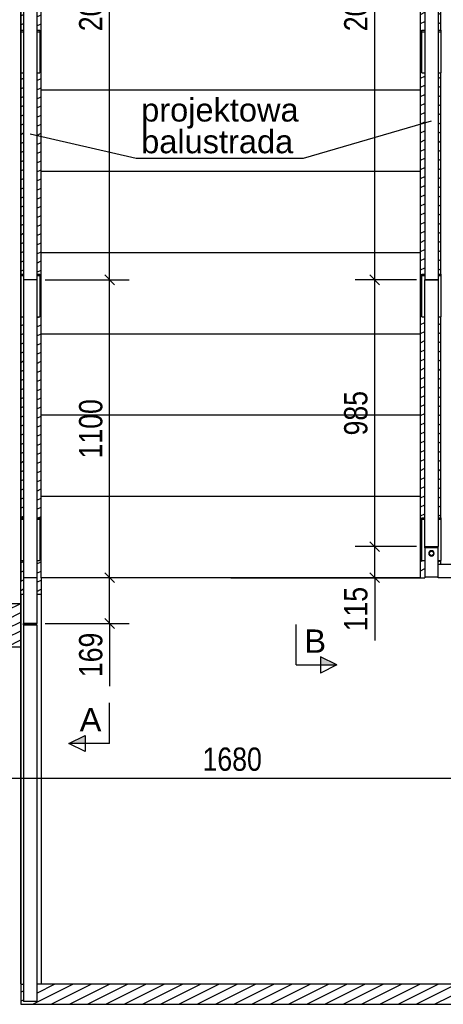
# Model space of a CAD drawing. Header units: millimetres. Extents: x 30 to 140409, y 21 to 10629.
# Tile 19 of 37: x 82537 to 84099, y 90 to 3726. Entities that reach past the tile are written whole.
import ezdxf

# ---------------------------------------------------------------- set-up
doc = ezdxf.new("R2010")
doc.units = ezdxf.units.MM
doc.styles.add('Arial', font='ARIAL.TTF', dxfattribs={"height": 0.2})
doc.styles.add('Arial Narrow', font='ARIALN.TTF', dxfattribs={"height": 0.2})
pattern_1 = [(26.565, (82540.26, 1570), (-33.67596, 16.83798), [])]
pattern_2 = [(26.565, (84030.295, 1665.005), (-33.67596, 16.83798), [])]

# ---------------------------------------------------------------- blocks, each defined once
blk = doc.blocks.new('Bolt-1384 - 1314')
at = {"color": 7}
for p, q in [((84015.3, 3057.5), (84015.3, 3057.5)), ((84015.3, 3056), (84015.3, 3056)), ((84015.3, 3044), (84015.3, 3044))]:
    blk.add_line(p, q, dxfattribs=at)
blk = doc.blocks.new('Part-1328 - 1314')
at = {"color": 7}
for p, q in [((82615.3, 1664.8), (82615.3, 165)), ((83315.3, 1665), (84030.3, 1665)), ((84250.4, 1665), (85665.3, 1665)), ((85665.3, 165), (85665.3, 1665)), ((82615.3, 165), (85665.3, 165))]:
    blk.add_line(p, q, dxfattribs=at)
blk = doc.blocks.new('Part-1323 - 1314')
h = blk.add_hatch()
h.set_pattern_fill('', color=96, scale=30, style=0, pattern_type=0)
h.set_pattern_definition(pattern_1)
h.paths.add_polyline_path([(82540.3, 1410), (82540.3, 1570), (82490.3, 1570), (82490.3, 1410)])
h = blk.add_hatch()
h.set_pattern_fill('', color=96, scale=30, style=0, pattern_type=0)
h.set_pattern_definition(pattern_1)
h.paths.add_polyline_path([(85790.3, 1570), (85740.3, 1570), (85740.3, 1410), (85790.3, 1410)])
at = {"color": 96}
for p, q in [((82490.3, 1570), (82540.3, 1570)), ((85740.3, 1570), (85790.3, 1570)), ((82490.3, 1410), (82540.3, 1410)), ((85740.3, 1410), (85790.3, 1410))]:
    blk.add_line(p, q, dxfattribs=at)
blk = doc.blocks.new('Part-1325 - 1314')
h = blk.add_hatch()
h.set_pattern_fill('', color=96, scale=30, style=0, pattern_type=0)
h.set_pattern_definition([(26.565, (82600.283, 165), (-33.67596, 16.83798), [])])
h.paths.add_polyline_path([(85740.3, 165), (82600.3, 165), (82600.3, 100), (82550.3, 100), (82550.3, 165), (82540.3, 165), (82540.3, 90), (85740.3, 90)])
at = {"color": 96}
for p, q in [((82540.3, 165), (82540.3, 90)), ((82540.3, 165), (82540.4, 165)), ((85665.3, 165), (85740.3, 165)), ((85740.3, 165), (85740.3, 90)), ((82540.3, 90), (85740.3, 90))]:
    blk.add_line(p, q, dxfattribs=at)
blk = doc.blocks.new('Bolt-1758 - 1314')
at = {"color": 7}
for p, q in [((82570.3, 1490), (82570.3, 1491)), ((82580.3, 1490), (82580.3, 1491))]:
    blk.add_line(p, q, dxfattribs=at)
blk = doc.blocks.new('Bolt-1363 - 1314')
at = {"color": 7}
for p, q in [((84015.3, 2157.5), (84015.3, 2157.5)), ((84015.3, 2156), (84015.3, 2156)), ((84015.3, 2144), (84015.3, 2144))]:
    blk.add_line(p, q, dxfattribs=at)
blk = doc.blocks.new('Bolt-1370 - 1314')
at = {"color": 7}
for p, q in [((84015.3, 2457.5), (84015.3, 2457.5)), ((84015.3, 2456), (84015.3, 2456)), ((84015.3, 2444), (84015.3, 2444))]:
    blk.add_line(p, q, dxfattribs=at)
blk = doc.blocks.new('Bolt-1377 - 1314')
at = {"color": 7}
for p, q in [((84015.3, 2757.5), (84015.3, 2757.5)), ((84015.3, 2756), (84015.3, 2756)), ((84015.3, 2744), (84015.3, 2744))]:
    blk.add_line(p, q, dxfattribs=at)
blk = doc.blocks.new('Part-1684 - 1314')
at = {"color": 7}
for p, q in [((82600.3, 4820), (82550.3, 4820)), ((82550.3, 4820), (82550.3, 2765.1)), ((82600.3, 4820), (82600.3, 2765.1)), ((82600.3, 2765.1), (82550.3, 2765.1))]:
    blk.add_line(p, q, dxfattribs=at)
blk = doc.blocks.new('Bolt-1391 - 1314')
at = {"color": 7}
for p, q in [((84015.3, 3357.5), (84015.3, 3357.5)), ((84015.3, 3356), (84015.3, 3356)), ((84015.3, 3344), (84015.3, 3344))]:
    blk.add_line(p, q, dxfattribs=at)
blk = doc.blocks.new('Bolt-1398 - 1314')
at = {"color": 7}
for p, q in [((84015.3, 3657.5), (84015.3, 3657.5)), ((84015.3, 3656), (84015.3, 3656)), ((84015.3, 3644), (84015.3, 3644))]:
    blk.add_line(p, q, dxfattribs=at)
blk = doc.blocks.new('Part-1768 - 1314')
at = {"color": 7}
for p, q in [((84030.3, 2765.1), (84080.3, 2765.1)), ((84030.3, 1780), (84030.3, 2765.1)), ((84080.3, 2765.1), (84080.3, 1780)), ((84030.3, 1780), (84080.3, 1780))]:
    blk.add_line(p, q, dxfattribs=at)
blk = doc.blocks.new('Bolt-1543 - 1314')
at = {"color": 7}
for p, q in [((84015.3, 2757.5), (84015.3, 2757.5)), ((84015.3, 2756), (84015.3, 2756)), ((84015.3, 2744), (84015.3, 2744))]:
    blk.add_line(p, q, dxfattribs=at)
blk = doc.blocks.new('Bolt-1557 - 1314')
at = {"color": 7}
for p, q in [((84015.3, 3357.5), (84015.3, 3357.5)), ((84015.3, 3356), (84015.3, 3356)), ((84015.3, 3344), (84015.3, 3344))]:
    blk.add_line(p, q, dxfattribs=at)
blk = doc.blocks.new('Part-1561 - 1314')
at = {"color": 7}
for q in [(84015.3, 3765), (82615.3, 3465), (84015.3, 3465)]:
    blk.add_line((84015.3, 3465), q, dxfattribs=at)
blk = doc.blocks.new('Part-1547 - 1314')
at = {"color": 7}
for q in [(84015.3, 3165), (82615.3, 2865), (84015.3, 2865)]:
    blk.add_line((84015.3, 2865), q, dxfattribs=at)
blk = doc.blocks.new('Part-1625 - 1314')
at = {"color": 7}
for p, q in [((82540.3, 1886.4), (82550.3, 1886.4)), ((82540.3, 1881), (82540.3, 1886.4)), ((82540.3, 1881), (82550.3, 1881)), ((82540.3, 1729), (82540.3, 1881)), ((82600.3, 1886.4), (82610.3, 1886.4)), ((82600.3, 1881), (82610.3, 1881)), ((82610.3, 1886.4), (82610.3, 1881)), ((82610.3, 1881), (82610.3, 1729)), ((82540.3, 1729), (82550.3, 1729)), ((82600.3, 1729), (82610.3, 1729))]:
    blk.add_line(p, q, dxfattribs=at)
blk = doc.blocks.new('Part-1619 - 1314')
at = {"color": 7}
for p, q in [((82540.3, 3686.4), (82550.3, 3686.4)), ((82540.3, 3681), (82540.3, 3686.4)), ((82540.3, 3681), (82550.3, 3681)), ((82540.3, 3529), (82540.3, 3681)), ((82600.3, 3686.4), (82610.3, 3686.4)), ((82600.3, 3681), (82610.3, 3681)), ((82610.3, 3686.4), (82610.3, 3681)), ((82610.3, 3681), (82610.3, 3529)), ((82540.3, 3529), (82550.3, 3529)), ((82600.3, 3529), (82610.3, 3529))]:
    blk.add_line(p, q, dxfattribs=at)
blk = doc.blocks.new('Part-1513 - 1314')
h = blk.add_hatch()
h.set_pattern_fill('', color=96, scale=30, style=0, pattern_type=0)
h.set_pattern_definition(pattern_2)
h.paths.add_polyline_path([(84015.3, 1665), (84030.3, 1665), (84030.3, 1667), (84030.3, 1729), (84020.3, 1729), (84020.3, 1881), (84020.3, 1886.4), (84030.3, 1886.4), (84030.3, 2629), (84020.3, 2629), (84020.3, 2781), (84020.3, 2786.4), (84030.3, 2786.4), (84030.3, 3529), (84020.3, 3529), (84020.3, 3681), (84020.3, 3686.4), (84030.3, 3686.4), (84030.3, 4429), (84020.3, 4429), (84020.3, 4581), (84020.3, 4586.4), (84030.3, 4586.4), (84030.3, 4820), (84080.3, 4820), (84080.3, 4586.4), (84090.3, 4586.4), (84090.3, 4905.1), (84084.3, 4905.1), (84066.5, 4905.1), (84024.6, 4905), (84023.8, 4905), (84015.3, 4905), (84015.3, 4952.3), (84015.3, 4933.4), (84015.3, 4665)])
h = blk.add_hatch()
h.set_pattern_fill('', color=96, scale=30, style=0, pattern_type=0)
h.set_pattern_definition(pattern_2)
h.paths.add_polyline_path([(84090.3, 3686.4), (84090.3, 4510.8), (84090.3, 4429), (84080.3, 4429), (84080.3, 3686.4)])
h = blk.add_hatch()
h.set_pattern_fill('', color=96, scale=30, style=0, pattern_type=0)
h.set_pattern_definition(pattern_2)
h.paths.add_polyline_path([(84090.3, 2786.4), (84090.3, 3610.8), (84090.3, 3529), (84080.3, 3529), (84080.3, 2786.4)])
h = blk.add_hatch()
h.set_pattern_fill('', color=96, scale=30, style=0, pattern_type=0)
h.set_pattern_definition(pattern_2)
h.paths.add_polyline_path([(84090.3, 1886.4), (84090.3, 2710.8), (84090.3, 2629), (84080.3, 2629), (84080.3, 1886.4)])
h = blk.add_hatch()
h.set_pattern_fill('', color=96, scale=30, style=0, pattern_type=0)
h.set_pattern_definition(pattern_2)
h.paths.add_polyline_path([(84080.3, 1712), (84080.3, 1715), (84085.4, 1715), (84090.3, 1715), (84090.3, 1810.8), (84090.3, 1729), (84080.3, 1729)])
h = blk.add_hatch()
h.set_pattern_fill('', color=96, scale=30, style=0, pattern_type=0)
h.set_pattern_definition(pattern_2)
h.paths.add_polyline_path([(84066.3, 1665), (84090.3, 1665), (84084.3, 1665), (84080.3, 1665), (84077.3, 1665)])
at = {"color": 96}
for p, q in [((84015.3, 4952.3), (84015.3, 4952.3)), ((84015.3, 4905), (84015.3, 4933.4)), ((84015.3, 4905), (84090.3, 4905.1)), ((84015.3, 1665), (84015.3, 4905)), ((84090.3, 4586.4), (84090.3, 4905.1)), ((84090.3, 3686.4), (84090.3, 4429)), ((84090.3, 2786.4), (84090.3, 3529)), ((84090.3, 1886.4), (84090.3, 2629)), ((84090.3, 1715), (84090.3, 1729)), ((84015.3, 1665), (84015.3, 1665))]:
    blk.add_line(p, q, dxfattribs=at)
blk = doc.blocks.new('Part-1514 - 1314')
h = blk.add_hatch()
h.set_pattern_fill('', color=96, scale=30, style=0, pattern_type=0)
h.set_pattern_definition([(26.565, (82540.253, 1652.16), (-33.67596, 16.83798), [])])
h.paths.add_polyline_path([(82540.3, 4952.2), (82540.3, 1652.2), (82540.3, 1650.9), (82540.3, 1649.4), (82540.3, 1607.7), (82540.3, 1606.2), (82540.3, 1604.9), (82550.3, 1604.9), (82550.3, 1729), (82540.3, 1729), (82540.3, 1881), (82540.3, 1886.4), (82550.3, 1886.4), (82550.3, 2629), (82540.3, 2629), (82540.3, 2781), (82540.3, 2786.4), (82550.3, 2786.4), (82550.3, 3529), (82540.3, 3529), (82540.3, 3681), (82540.3, 3686.4), (82550.3, 3686.4), (82550.3, 4429), (82540.3, 4429), (82540.3, 4581), (82540.3, 4586.4), (82550.3, 4586.4), (82550.3, 4820), (82600.3, 4820), (82600.3, 4586.4), (82610.3, 4586.4), (82610.3, 4581), (82610.3, 4429), (82600.3, 4429), (82600.3, 3686.4), (82610.3, 3686.4), (82610.3, 3681), (82610.3, 3529), (82600.3, 3529), (82600.3, 2786.4), (82610.3, 2786.4), (82610.3, 2781), (82610.3, 2629), (82600.3, 2629), (82600.3, 1886.4), (82610.3, 1886.4), (82610.3, 1881), (82610.3, 1729), (82600.3, 1729), (82600.3, 1605), (82615.3, 1605), (82615.3, 4905), (82540.3, 4904.9), (82540.3, 4949.4)])
at = {"color": 96}
for p, q in [((82540.3, 4949.4), (82540.3, 4949.4)), ((82540.3, 4949.4), (82540.3, 1649.4)), ((82540.3, 4904.9), (82615.3, 4905)), ((82540.3, 4586.4), (82540.3, 4904.9)), ((82615.3, 1664.8), (82615.3, 4905)), ((82540.3, 3686.4), (82540.3, 4429)), ((82540.3, 2786.4), (82540.3, 3529)), ((82540.3, 1886.4), (82540.3, 2629)), ((82540.3, 1604.9), (82540.3, 1729)), ((82540.3, 1649.4), (82540.3, 1649.4)), ((82540.3, 1604.9), (82550.3, 1604.9)), ((82600.3, 1605), (82615.3, 1605))]:
    blk.add_line(p, q, dxfattribs=at)
blk = doc.blocks.new('Part-1516 - 1314')
at = {"color": 96}
for p, q in [((82540.4, 165), (82540.3, 1649.4)), ((82540.3, 1604.9), (82550.3, 1604.9)), ((82540.3, 1604.9), (82540.4, 164.9)), ((82600.3, 1605), (82615.3, 1605)), ((82540.4, 164.9), (82540.4, 164.9)), ((82540.4, 164.9), (82550.3, 164.9)), ((82600.3, 165), (82615.4, 165)), ((82615.4, 165), (82615.4, 165))]:
    blk.add_line(p, q, dxfattribs=at)
blk = doc.blocks.new('Part-1519 - 1314')
at = {"color": 7}
for p, q in [((84015.3, 1665.1), (84015.3, 1965)), ((84015.3, 1665), (82615.3, 1665)), ((84015.3, 1665), (84015.3, 1665))]:
    blk.add_line(p, q, dxfattribs=at)
blk = doc.blocks.new('Bolt-1522 - 1314')
at = {"color": 7}
for p, q in [((84015.3, 1857.5), (84015.3, 1857.5)), ((84015.3, 1856), (84015.3, 1856)), ((84015.3, 1844), (84015.3, 1844))]:
    blk.add_line(p, q, dxfattribs=at)
blk = doc.blocks.new('Part-1526 - 1314')
at = {"color": 7}
for q in [(84015.3, 2265), (82615.3, 1965), (84015.3, 1965)]:
    blk.add_line((84015.3, 1965), q, dxfattribs=at)
blk = doc.blocks.new('Bolt-1529 - 1314')
at = {"color": 7}
for p, q in [((84015.3, 2157.5), (84015.3, 2157.5)), ((84015.3, 2156), (84015.3, 2156)), ((84015.3, 2144), (84015.3, 2144))]:
    blk.add_line(p, q, dxfattribs=at)
blk = doc.blocks.new('Part-1533 - 1314')
at = {"color": 7}
for q in [(84015.3, 2565), (82615.3, 2265), (84015.3, 2265)]:
    blk.add_line((84015.3, 2265), q, dxfattribs=at)
blk = doc.blocks.new('Bolt-1536 - 1314')
at = {"color": 7}
for p, q in [((84015.3, 2457.5), (84015.3, 2457.5)), ((84015.3, 2456), (84015.3, 2456)), ((84015.3, 2444), (84015.3, 2444))]:
    blk.add_line(p, q, dxfattribs=at)
blk = doc.blocks.new('Part-1540 - 1314')
at = {"color": 7}
for q in [(84015.3, 2865), (82615.3, 2565), (84015.3, 2565)]:
    blk.add_line((84015.3, 2565), q, dxfattribs=at)
blk = doc.blocks.new('Bolt-1550 - 1314')
at = {"color": 7}
for p, q in [((84015.3, 3057.5), (84015.3, 3057.5)), ((84015.3, 3056), (84015.3, 3056)), ((84015.3, 3044), (84015.3, 3044))]:
    blk.add_line(p, q, dxfattribs=at)
blk = doc.blocks.new('Part-1554 - 1314')
at = {"color": 7}
for q in [(84015.3, 3465), (82615.3, 3165), (84015.3, 3165)]:
    blk.add_line((84015.3, 3165), q, dxfattribs=at)
blk = doc.blocks.new('Bolt-1564 - 1314')
at = {"color": 7}
for p, q in [((84015.3, 3657.5), (84015.3, 3657.5)), ((84015.3, 3656), (84015.3, 3656)), ((84015.3, 3644), (84015.3, 3644))]:
    blk.add_line(p, q, dxfattribs=at)
blk = doc.blocks.new('Part-1967 - 1314')
at = {"color": 7}
for p, q in [((84080.3, 1775), (84030.3, 1775)), ((84030.3, 1775), (84030.3, 1665)), ((84080.3, 1665), (84080.3, 1775))]:
    blk.add_line(p, q, dxfattribs=at)
blk = doc.blocks.new('Part-1969 - 1314')
at = {"color": 7}
for p, q in [((84080.3, 1715), (84080.3, 1715)), ((84080.3, 1715), (84200.4, 1715)), ((84080.3, 1665), (84080.3, 1715)), ((84200.4, 1665), (84200.4, 1715)), ((84200.4, 1665), (84080.3, 1665)), ((84080.3, 1665), (84080.3, 1665))]:
    blk.add_line(p, q, dxfattribs=at)
blk = doc.blocks.new('Bolt-1977 - 1314')
at = {"color": 7}
for p, q in [((84047.8, 1759.3), (84055.3, 1763.7)), ((84047.8, 1750.7), (84047.8, 1759.3)), ((84055.3, 1746.3), (84047.8, 1750.7)), ((84055.3, 1763.7), (84062.8, 1759.3)), ((84062.8, 1750.7), (84055.3, 1746.3)), ((84062.8, 1759.3), (84062.8, 1750.7))]:
    blk.add_line(p, q, dxfattribs=at)
for start, end in [(90.0073, 270.0073), (270.0073, 90.0073)]:
    blk.add_arc((84055.3, 1755), 10, start, end, dxfattribs=at)
blk = doc.blocks.new('Part-1608 - 1314')
at = {"color": 7}
for p, q in [((82600.3, 1665.1), (82550.3, 1665.1)), ((82550.3, 1665.1), (82550.3, 1496)), ((82600.3, 1665.1), (82600.3, 1496)), ((82600.3, 1496), (82550.3, 1496))]:
    blk.add_line(p, q, dxfattribs=at)
blk = doc.blocks.new('Part-1622 - 1314')
at = {"color": 7}
for p, q in [((82540.3, 2786.4), (82550.3, 2786.4)), ((82540.3, 2781), (82540.3, 2786.4)), ((82540.3, 2781), (82550.3, 2781)), ((82540.3, 2629), (82540.3, 2781)), ((82600.3, 2786.4), (82610.3, 2786.4)), ((82600.3, 2781), (82610.3, 2781)), ((82610.3, 2786.4), (82610.3, 2781)), ((82610.3, 2781), (82610.3, 2629)), ((82540.3, 2629), (82550.3, 2629)), ((82600.3, 2629), (82610.3, 2629))]:
    blk.add_line(p, q, dxfattribs=at)
blk = doc.blocks.new('Part-1627 - 1314')
at = {"color": 7}
for p, q in [((82600.3, 2765.1), (82550.3, 2765.1)), ((82550.3, 2765.1), (82550.3, 1665.1)), ((82600.3, 2765.1), (82600.3, 1665.1)), ((82600.3, 1665.1), (82550.3, 1665.1))]:
    blk.add_line(p, q, dxfattribs=at)
blk = doc.blocks.new('Part-1721 - 1314')
at = {"color": 7}
for p, q in [((82600.3, 1490), (82550.3, 1490)), ((82550.3, 1490), (82550.3, 100)), ((82600.3, 1490), (82600.3, 100)), ((82600.3, 100), (82550.3, 100))]:
    blk.add_line(p, q, dxfattribs=at)
blk = doc.blocks.new('Part-1757 - 1314')
at = {"color": 7}
for p, q in [((82550.3, 1491), (82550.3, 1496)), ((82550.3, 1496), (82600.3, 1496)), ((82550.3, 1491), (82600.3, 1491)), ((82600.3, 1491), (82600.3, 1496))]:
    blk.add_line(p, q, dxfattribs=at)
blk = doc.blocks.new('Bolt-1759 - 1314')
at = {"color": 7}
for p, q in [((82570.3, 1490), (82570.3, 1491)), ((82580.3, 1490), (82580.3, 1491))]:
    blk.add_line(p, q, dxfattribs=at)
blk = doc.blocks.new('Part-1763 - 1314')
at = {"color": 7}
for p, q in [((84080.3, 4820), (84030.3, 4820)), ((84030.3, 4820), (84030.3, 2765.1)), ((84080.3, 4820), (84080.3, 2765.1)), ((84080.3, 2765.1), (84030.3, 2765.1))]:
    blk.add_line(p, q, dxfattribs=at)
blk = doc.blocks.new('Part-1816 - 1314')
at = {"color": 7}
for p, q in [((84020.3, 1886.4), (84030.3, 1886.4)), ((84020.3, 1881), (84020.3, 1886.4)), ((84020.3, 1881), (84030.3, 1881)), ((84020.3, 1729), (84020.3, 1881)), ((84080.3, 1886.4), (84090.3, 1886.4)), ((84080.3, 1881), (84090.3, 1881)), ((84090.3, 1886.4), (84090.3, 1881)), ((84090.3, 1881), (84090.3, 1729)), ((84020.3, 1729), (84030.3, 1729)), ((84080.3, 1729), (84090.3, 1729))]:
    blk.add_line(p, q, dxfattribs=at)
blk = doc.blocks.new('Part-1767 - 1314')
at = {"color": 7}
blk.add_line((84030.3, 1780), (84080.3, 1780), dxfattribs=at)
blk = doc.blocks.new('Part-1803 - 1314')
at = {"color": 7}
for p, q in [((84020.3, 3686.4), (84030.3, 3686.4)), ((84020.3, 3681), (84020.3, 3686.4)), ((84020.3, 3681), (84030.3, 3681)), ((84020.3, 3529), (84020.3, 3681)), ((84080.3, 3686.4), (84090.3, 3686.4)), ((84080.3, 3681), (84090.3, 3681)), ((84090.3, 3686.4), (84090.3, 3681)), ((84090.3, 3681), (84090.3, 3529)), ((84020.3, 3529), (84030.3, 3529)), ((84080.3, 3529), (84090.3, 3529))]:
    blk.add_line(p, q, dxfattribs=at)
blk = doc.blocks.new('Part-1810 - 1314')
at = {"color": 7}
for p, q in [((84020.3, 2786.4), (84030.3, 2786.4)), ((84020.3, 2781), (84020.3, 2786.4)), ((84020.3, 2781), (84030.3, 2781)), ((84020.3, 2629), (84020.3, 2781)), ((84080.3, 2786.4), (84090.3, 2786.4)), ((84080.3, 2781), (84090.3, 2781)), ((84090.3, 2786.4), (84090.3, 2781)), ((84090.3, 2781), (84090.3, 2629)), ((84020.3, 2629), (84030.3, 2629)), ((84080.3, 2629), (84090.3, 2629))]:
    blk.add_line(p, q, dxfattribs=at)
blk = doc.blocks.new('Part-1968 - 1314')
at = {"color": 7}
for p, q in [((84030.3, 1775), (84030.3, 1780)), ((84080.3, 1775), (84080.3, 1780)), ((84080.3, 1777), (84080.3, 1780))]:
    blk.add_line(p, q, dxfattribs=at)
blk = doc.blocks.new('Part-1970 - 1314')
at = {"color": 7}
for p, q in [((84080.3, 1667), (84030.3, 1667)), ((84030.3, 1667), (84030.3, 1665)), ((84080.3, 1667), (84080.3, 1665)), ((84080.3, 1665), (84080.3, 1665))]:
    blk.add_line(p, q, dxfattribs=at)
blk = doc.blocks.new('Line-7373 - 1314')
at = {"color": 136}
blk.add_line((83583, 3214.6), (84055.3, 3352.8), dxfattribs=at)
blk = doc.blocks.new('StraightDimension-6822 - 1314')
at = {"color": 174}
for p, q in [((82886.3, 1647.1), (82850.3, 1683.1)), ((82859.2, 1665.1), (82796.3, 1665.1)), ((82868.3, 1496), (82868.3, 1665.1)), ((82630.3, 1496), (82940.3, 1496)), ((82850.3, 1514), (82886.3, 1478)), ((82868.3, 1496), (82868.3, 1264.4)), ((82868.3, 1496), (82868.3, 1264.4))]:
    blk.add_line(p, q, dxfattribs=at)
at = {"color": 30, "style": 'Arial Narrow'}
blk.add_text('169', height=85.9, rotation=90.0002, dxfattribs=at).set_placement((82841.3, 1298.1))
blk = doc.blocks.new('StraightDimension-9142 - 1314')
at = {"color": 174}
for p, q in [((83864, 1762), (83828, 1798)), ((84000.3, 1780), (83774, 1780)), ((83846, 1665), (83846, 1780)), ((83828, 1683), (83864, 1647)), ((84000.3, 1665), (83774, 1665)), ((83846, 1665), (83846, 1433.4)), ((83846, 1665), (83846, 1433.4))]:
    blk.add_line(p, q, dxfattribs=at)
at = {"color": 30, "style": 'Arial Narrow'}
blk.add_text('115', height=85.9, rotation=90.0002, dxfattribs=at).set_placement((83819, 1467.1))
blk = doc.blocks.new('StraightDimension-23984 - 1314')
at = {"color": 174}
for p, q in [((84160.3, 2735.1), (84160.3, 853.3)), ((82480.3, 2205.1), (82480.3, 853.3)), ((82498.3, 943.3), (82462.3, 907.3)), ((82480.3, 925.3), (84160.3, 925.3)), ((84142.3, 907.3), (84178.3, 943.3))]:
    blk.add_line(p, q, dxfattribs=at)
at = {"color": 30, "style": 'Arial Narrow'}
blk.add_text('1680', height=85.9, dxfattribs=at).set_placement((83210.9, 952.3))
blk = doc.blocks.new('StraightDimension-9140 - 1314')
at = {"color": 174}
for p, q in [((83864, 4802), (83828, 4838)), ((84000.3, 4820), (83774, 4820)), ((83846, 2765.1), (83846, 4820)), ((84000.3, 2765.1), (83774, 2765.1)), ((83828, 2783.1), (83864, 2747.1))]:
    blk.add_line(p, q, dxfattribs=at)
at = {"color": 30, "style": 'Arial Narrow'}
blk.add_text('2055', height=85.9, rotation=90.0002, dxfattribs=at).set_placement((83819, 3683.1))
blk = doc.blocks.new('StraightDimension-6820 - 1314')
at = {"color": 174}
for p, q in [((82886.3, 4802), (82850.3, 4838)), ((82630.3, 4820), (82940.3, 4820)), ((82868.3, 2765.1), (82868.3, 4820)), ((82630.3, 2765.1), (82940.3, 2765.1)), ((82850.3, 2783.1), (82886.3, 2747.1))]:
    blk.add_line(p, q, dxfattribs=at)
at = {"color": 30, "style": 'Arial Narrow'}
blk.add_text('2055', height=85.9, rotation=90.0002, dxfattribs=at).set_placement((82841.3, 3683.1))
blk = doc.blocks.new('StraightDimension-6821 - 1314')
at = {"color": 174}
for p, q in [((82630.3, 2765.1), (82940.3, 2765.1)), ((82886.3, 2747.1), (82850.3, 2783.1)), ((82868.3, 1665.1), (82868.3, 2765.1)), ((82850.3, 1683.1), (82886.3, 1647.1)), ((82859.2, 1665.1), (82796.3, 1665.1))]:
    blk.add_line(p, q, dxfattribs=at)
at = {"color": 30, "style": 'Arial Narrow'}
blk.add_text('1100', height=85.9, rotation=90.0002, dxfattribs=at).set_placement((82841.3, 2105.7))
blk = doc.blocks.new('StraightDimension-9141 - 1314')
at = {"color": 174}
for p, q in [((84000.3, 2765.1), (83774, 2765.1)), ((83864, 2747.1), (83828, 2783.1)), ((83846, 1780), (83846, 2765.1)), ((83828, 1798), (83864, 1762)), ((84000.3, 1780), (83774, 1780))]:
    blk.add_line(p, q, dxfattribs=at)
at = {"color": 30, "style": 'Arial Narrow'}
blk.add_text('985', height=85.9, rotation=90.0002, dxfattribs=at).set_placement((83819, 2190.5))
blk = doc.blocks.new('SectionMark-8775 - 1314')
blk.add_hatch(color=5).paths.add_polyline_path([(82777.9, 1083), (82777.9, 1053), (82717.9, 1053)])
at = {"color": 5}
for p, q in [((82867.9, 1053), (82867.9, 1203)), ((82717.9, 1053), (82777.9, 1083)), ((82777.9, 1083), (82777.9, 1023)), ((82867.9, 1053), (82717.9, 1053)), ((82777.9, 1023), (82717.9, 1053))]:
    blk.add_line(p, q, dxfattribs=at)
at = {"color": 5, "style": 'Arial'}
blk.add_text('A', height=86, dxfattribs=at).set_placement((82757.8, 1098))
blk = doc.blocks.new('SectionMark-9518 - 1314')
blk.add_hatch(color=5).paths.add_polyline_path([(83646.4, 1343), (83646.4, 1373), (83706.4, 1343)])
at = {"color": 5}
for p, q in [((83556.4, 1343), (83556.4, 1493)), ((83706.4, 1343), (83646.4, 1373)), ((83646.4, 1373), (83646.4, 1313)), ((83556.4, 1343), (83706.4, 1343)), ((83706.4, 1343), (83646.4, 1313))]:
    blk.add_line(p, q, dxfattribs=at)
at = {"color": 5, "style": 'Arial'}
blk.add_text('B', height=86, dxfattribs=at).set_placement((83586.4, 1388))
blk = doc.blocks.new('Text-7318 - 1314')
at = {"color": 136}
for p, q in [((82575.3, 3304.1), (82966.6, 3214.6)), ((82966.6, 3214.6), (83583, 3214.6))]:
    blk.add_line(p, q, dxfattribs=at)
at = {"color": 30, "style": 'Arial'}
for s, p in [('projektowa', (82984.6, 3349.6)), ('balustrada', (82984.6, 3232.6))]:
    blk.add_text(s, height=85.96, dxfattribs=at).set_placement(p)

msp = doc.modelspace()

# ---------------------------------------------------------------- block references
for name in ['SectionMark-9518 - 1314', 'SectionMark-8775 - 1314', 'Part-1514 - 1314', 'Part-1513 - 1314', 'StraightDimension-6820 - 1314', 'StraightDimension-9140 - 1314', 'Part-1684 - 1314', 'Part-1763 - 1314', 'Part-1561 - 1314', 'Part-1619 - 1314', 'Part-1803 - 1314', 'Bolt-1398 - 1314', 'Bolt-1564 - 1314', 'Part-1554 - 1314', 'Text-7318 - 1314', 'Line-7373 - 1314', 'Bolt-1391 - 1314', 'Bolt-1557 - 1314', 'Part-1547 - 1314', 'Bolt-1384 - 1314', 'Bolt-1550 - 1314', 'Part-1540 - 1314', 'Part-1622 - 1314', 'Part-1627 - 1314', 'StraightDimension-6821 - 1314', 'StraightDimension-9141 - 1314', 'Part-1810 - 1314', 'Part-1768 - 1314', 'StraightDimension-23984 - 1314', 'Bolt-1377 - 1314', 'Bolt-1543 - 1314', 'Part-1533 - 1314', 'Bolt-1370 - 1314', 'Bolt-1536 - 1314', 'Part-1526 - 1314', 'Bolt-1363 - 1314', 'Bolt-1529 - 1314', 'Part-1519 - 1314', 'Part-1625 - 1314', 'Bolt-1522 - 1314', 'Part-1816 - 1314', 'StraightDimension-9142 - 1314', 'Part-1767 - 1314', 'Part-1968 - 1314', 'Part-1967 - 1314', 'Bolt-1977 - 1314', 'Part-1969 - 1314', 'StraightDimension-6822 - 1314', 'Part-1516 - 1314', 'Part-1608 - 1314', 'Part-1328 - 1314', 'Part-1970 - 1314', 'Part-1323 - 1314', 'Part-1757 - 1314', 'Bolt-1758 - 1314', 'Bolt-1759 - 1314', 'Part-1721 - 1314', 'Part-1325 - 1314']:
    msp.add_blockref(name, (0, 0))

doc.saveas('drawing.dxf')
